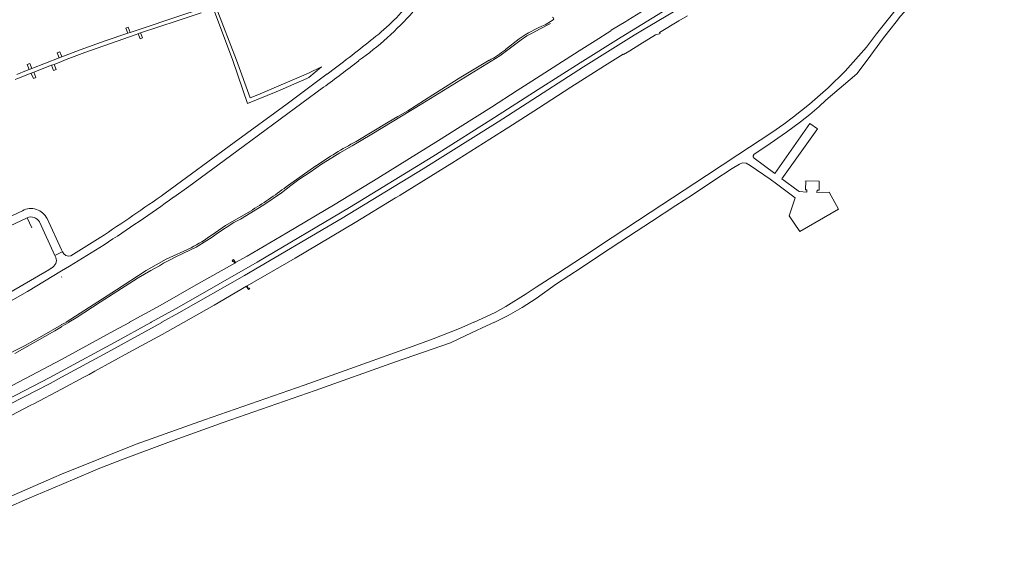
# Model space of a CAD drawing. Extents: x 145000 to 155000, y 457500 to 470000.
# Tile 106 of 196: x 150956 to 152000, y 458764 to 459321. Entities that reach past the tile are written whole.
import ezdxf

# ---------------------------------------------------------------- set-up
doc = ezdxf.new("R2010")
doc.units = 0
doc.header["$LTSCALE"] = 0.2
doc.header["$MEASUREMENT"] = 0
doc.layers.add('kant verharding', color=252, linetype='Continuous', lineweight=0)

msp = doc.modelspace()

# ---------------------------------------------------------------- linework, layer by layer
at = {"layer": 'kant verharding', "lineweight": 0}
for p, q in [((151604.5, 459309), (151637.6, 459329.1)), ((151649, 459329.1), (151616.4, 459309.7)), ((151654.9, 459319.3), (151664.1, 459324.8)), ((151521.6, 459320.6), (151513, 459315.1)), ((151521.6, 459320.6), (151513, 459315.1)), ((151598.5, 459318.9), (151583, 459309.5)), ((151600.7, 459320.2), (151598.5, 459318.9)), ((151634.4, 459307.1), (151654.9, 459319.3)), ((151070.2, 459306.3), (151072.9, 459307.2)), ((151081, 459305.7), (151083.8, 459306.6)), ((151607.4, 459304.1), (151553.7, 459270.8)), ((151593.6, 459302.3), (151604.5, 459309)), ((151616.4, 459309.7), (151607.4, 459304.1)), ((151613.3, 459294.3), (151630.1, 459304.6)), ((151485.5, 459300.3), (151470.8, 459288.9)), ((151485.5, 459300.3), (151470.8, 459288.9)), ((151602.7, 459287.8), (151613.3, 459294.3)), ((150968.4, 459268.8), (150997.6, 459280.3)), ((150989.4, 459272.3), (150992.1, 459273.3)), ((150992.1, 459273.3), (151000, 459276.4)), ((150997.6, 459280.3), (151000, 459281.2)), ((151000.3, 459281.4), (151000, 459282.3)), ((151000, 459281.2), (151000.3, 459281.4)), ((151843.5, 459263.2), (151855.5, 459279)), ((150965.7, 459267.8), (150968.4, 459268.8)), ((150968, 459263.9), (150970.6, 459264.9)), ((150970.6, 459264.9), (150989.4, 459272.3)), ((151810.7, 459235.3), (151843.5, 459263.2)), ((151793.9, 459210.7), (151756.5, 459157.8)), ((151793.9, 459210.7), (151802, 459204.9)), ((151753.5, 459201), (151753.6, 459201.2)), ((151801.3, 459203.8), (151802, 459204.9)), ((151269.6, 459165.6), (151240.8, 459145.4)), ((151788.1, 459149.4), (151788.2, 459149.5)), ((151311.5, 459105.7), (151354.3, 459131.7)), ((150958.5, 459118.2), (150866.2, 459075)), ((150963.6, 459110.8), (150870.3, 459067.2)), ((150968.6, 459100), (150963.6, 459110.8)), ((150976.6, 459106.3), (150993.1, 459070.9)), ((151000, 459076.9), (150984.7, 459109.8)), ((151010, 459070.5), (151041.1, 459089.9)), ((150993.1, 459070.9), (151000, 459074.4)), ((151001.1, 459074.6), (151000, 459076.9)), ((151000, 459074.4), (151001.1, 459074.6)), ((150993.1, 459070.9), (150994.1, 459068.7)), ((151183.8, 459062.8), (151184.4, 459063.2)), ((151183.8, 459062.8), (151184.4, 459063.2)), ((151000.3, 459048), (151000, 459047.8)), ((151492.8, 459030.1), (151503.6, 459037.2)), ((151106.7, 458987.1), (151129.4, 458999.9)), ((151071.5, 458967.9), (151106.7, 458987.1)), ((151035.4, 458948), (151071.5, 458967.9)), ((151029.2, 458944.7), (151035.4, 458948)), ((150970.7, 458913.6), (150999.9, 458929.1))]:
    msp.add_line(p, q, dxfattribs=at)
at = {"layer": 'kant verharding', "lineweight": 0, "flags": 128}
for points in [[(151072.9, 459307.2), (151132.8, 459327.1), (151145.2, 459331.2), (151168.9, 459339), (151183.4, 459344.2), (151209.8, 459355.5), (151233.1, 459366.6), (151338.2, 459417.3), (151362.1, 459428.8), (151389, 459441.9)], [(151766.3, 459210), (151776.5, 459217.6), (151793.4, 459231.3), (151813.1, 459248.6), (151831.1, 459266.1), (151853.7, 459291.5), (151864.5, 459305.5), (151887, 459333.9), (151899.7, 459348), (151913.5, 459362.3), (151927.6, 459375.4), (151939, 459385.4), (151952, 459396.2), (151964.9, 459406.1), (151975, 459413.1), (151989.6, 459422.8), (151999.9, 459428.9), (152000, 459428.9)], [(151886.6, 459320.3), (151889.6, 459324.1), (151897.7, 459333), (151927.4, 459362.8)], [(151083.8, 459306.6), (151122.6, 459319.5), (151148.3, 459327.9)], [(151161.1, 459332.2), (151181.8, 459277.5), (151197.4, 459231.7), (151227.8, 459244.3), (151235.2, 459247.3), (151260.1, 459258.4), (151262.3, 459259.4), (151275.9, 459270.7), (151262.1, 459263.9), (151208.3, 459241), (151200.2, 459238), (151185.8, 459277.7), (151164.1, 459333.4)], [(151619, 459331.4), (151618.4, 459332.2), (151616.8, 459331.2), (151614.5, 459328.6), (151600.7, 459320.2)], [(151382.3, 459231.6), (151446.5, 459271.1), (151465, 459282.3), (151487.5, 459299.3), (151493.6, 459303.4), (151499.4, 459306.5), (151507.6, 459310.8), (151518.7, 459316.6)], [(151382.3, 459231.6), (151446.5, 459271.1), (151465, 459282.3), (151487.5, 459299.3), (151493.6, 459303.4), (151499.4, 459306.5), (151507.6, 459310.8), (151518.7, 459316.6)], [(151855.5, 459279), (151870.9, 459299.9), (151877.3, 459308.2), (151886.6, 459320.3)], [(151000, 459276.4), (151005, 459278.3), (151024.7, 459285.8), (151079.1, 459305), (151081, 459305.7)], [(151000.3, 459281.4), (151019.9, 459288.8), (151046.5, 459298.3), (151070.2, 459306.3)], [(151072.9, 459307.2), (151070.8, 459312.6), (151068.1, 459311.5), (151070.2, 459306.3)], [(151081, 459305.7), (151081.2, 459305.5), (151083.3, 459300.3), (151086, 459301.4), (151083.8, 459306.6)], [(151583, 459309.5), (151582.7, 459308.7), (151565.9, 459298.3), (151549.2, 459287.7), (151526.4, 459273.3), (151498.9, 459255.5), (151483.2, 459245.5), (151456.1, 459228), (151422.8, 459207)], [(151630.1, 459304.6), (151634.2, 459305.5), (151635, 459306), (151634.4, 459307.1)], [(151396.8, 459177.5), (151459.4, 459217.1), (151505.7, 459246.8), (151550.2, 459275.1), (151593.6, 459302.3)], [(151000, 459282.3), (150998.2, 459286.7), (150995.5, 459285.6), (150997.6, 459280.3)], [(151359.1, 459134.6), (151414.2, 459168.7), (151467.7, 459202.4), (151478.5, 459209.2), (151505.9, 459227), (151540.1, 459249.1), (151575.8, 459271.7), (151595.8, 459284.1), (151596.1, 459283.6), (151602.7, 459287.8)], [(150968.4, 459268.8), (150968.5, 459269), (150966.4, 459274.2), (150963.7, 459273.1), (150965.8, 459267.9), (150965.7, 459267.8)], [(150989.4, 459272.3), (150991.6, 459266.8), (150994.3, 459267.9), (150992.1, 459273.3)], [(151453.5, 459277.6), (151423.7, 459259.9), (151393.8, 459241.1), (151367.4, 459224), (151356.7, 459218), (151346.5, 459212), (151312.6, 459191.6)], [(151453.5, 459277.6), (151423.7, 459259.9), (151393.8, 459241.1), (151367.4, 459224), (151356.7, 459218), (151346.5, 459212), (151312.6, 459191.6)], [(150950.9, 459257.1), (150952.8, 459257.9), (150968, 459263.9)], [(150952.6, 459262.4), (150963, 459266.7), (150965.7, 459267.8)], [(150968, 459263.9), (150968, 459263.7), (150970.2, 459258.2), (150972.9, 459259.3), (150970.6, 459264.9)], [(151281.9, 459263.1), (151239.3, 459231.6), (151183.2, 459190.4), (151109.8, 459136.8)], [(151553.7, 459270.8), (151488.9, 459229.1), (151463, 459212.3), (151383.7, 459162.6)], [(151277.9, 459249), (151185.9, 459181.4), (151135, 459144), (151119, 459132.5)], [(151007.8, 459000), (151015.6, 459004.7), (151041, 459021.3), (151081.5, 459047.2), (151094.6, 459054.7), (151104.1, 459059.7), (151108.3, 459062.6), (151113.9, 459065.6), (151121.4, 459069.5), (151129.5, 459073.1), (151142.9, 459079.6), (151159.8, 459090.3), (151165.4, 459094.4), (151182.7, 459105.8), (151189.8, 459109.3), (151214.7, 459124.6), (151233.2, 459137.2), (151243.3, 459145.1), (151251.7, 459151.2), (151263.8, 459159.1), (151275.7, 459167.5), (151286.6, 459174.3), (151295.1, 459179.6), (151308.3, 459187), (151329.3, 459199.4), (151382.3, 459231.6)], [(151007.8, 459000), (151015.6, 459004.7), (151041, 459021.3), (151081.5, 459047.2), (151094.6, 459054.7), (151104.1, 459059.7), (151108.3, 459062.6), (151113.9, 459065.6), (151121.4, 459069.5), (151129.5, 459073.1), (151142.9, 459079.6), (151159.8, 459090.3), (151165.4, 459094.4), (151182.7, 459105.8), (151189.8, 459109.3), (151214.7, 459124.6), (151233.2, 459137.2), (151243.3, 459145.1), (151251.7, 459151.2), (151263.8, 459159.1), (151275.7, 459167.5), (151286.6, 459174.3), (151295.1, 459179.6), (151308.3, 459187), (151329.3, 459199.4), (151382.3, 459231.6)], [(151756.5, 459157.8), (151734.6, 459174), (151733.7, 459175.4), (151733.6, 459176.4), (151734.6, 459178.2), (151746.9, 459186.2), (151769, 459201.3), (151784, 459212.4), (151793.6, 459220.3), (151803.5, 459228.8), (151810.7, 459235.3)], [(151503.6, 459037.2), (151526, 459051.8), (151552.5, 459069.1), (151584.2, 459089.9), (151624.5, 459116.3), (151684.3, 459155.6), (151717.3, 459177.3), (151753.5, 459201), (151766.3, 459210)], [(151422.8, 459207), (151399.9, 459192.6), (151335.5, 459152.7), (151290.3, 459125.3)], [(151422.8, 459207), (151399.9, 459192.6), (151335.5, 459152.7), (151290.3, 459125.3)], [(151781.3, 459139.2), (151764.1, 459152.1), (151801.3, 459203.8)], [(151095, 459000), (151124.7, 459016.5), (151207.7, 459063.6), (151305.6, 459121.5), (151394, 459175.8), (151396.8, 459177.5)], [(151095, 459000), (151124.7, 459016.5), (151207.7, 459063.6), (151305.6, 459121.5), (151394, 459175.8), (151396.8, 459177.5)], [(151459.3, 459000), (151459.5, 459000.1), (151473.6, 459007.1), (151488.6, 459015.5), (151503.5, 459025.2), (151525.1, 459040.6), (151551.2, 459057.8), (151572.9, 459072), (151601.4, 459090.8), (151625.8, 459106.7), (151651.6, 459123.6), (151669.2, 459135.2), (151692, 459150.2), (151711.2, 459162.8), (151719, 459167.7), (151722.4, 459168.9), (151726.2, 459168.7), (151730.6, 459166.2), (151751.6, 459151.5), (151758.3, 459146.6), (151776.9, 459132.9), (151778.3, 459131.9), (151771.8, 459112.7), (151783.1, 459096.3), (151824, 459119.8), (151814.2, 459137.7), (151801.3, 459137.4), (151801.5, 459139.9), (151803.7, 459139.9), (151803.5, 459149.6), (151789.6, 459150), (151789.3, 459140.4), (151790.4, 459140.4), (151790.4, 459137.9), (151782.4, 459138.4), (151781.3, 459139.2)], [(151383.7, 459162.6), (151297.7, 459110.3), (151194.2, 459049.5), (151124.5, 459009.9), (151106.6, 459000)], [(151383.7, 459162.6), (151297.7, 459110.3), (151194.2, 459049.5), (151124.5, 459009.9), (151106.6, 459000)], [(151354.3, 459131.7), (151358.9, 459134.5), (151359.1, 459134.6)], [(151354.3, 459131.7), (151358.9, 459134.5), (151359.1, 459134.6)], [(151202.8, 459119.3), (151173.9, 459102.4), (151159.8, 459092.8)], [(151290.3, 459125.3), (151239, 459094.9), (151196.8, 459070.2), (151184.4, 459063.2)], [(151290.3, 459125.3), (151239, 459094.9), (151196.8, 459070.2), (151184.4, 459063.2)], [(151196.9, 459038.5), (151248, 459068), (151311.5, 459105.7)], [(151045.3, 459082.2), (151008.5, 459059.5), (151000, 459054.4)], [(151137.4, 459079), (151111.2, 459067), (151089.7, 459054.8), (151058.3, 459034.5), (151005.1, 459000)], [(151184.4, 459063.2), (151182.6, 459066.4), (151181.1, 459065.6), (151181.7, 459064.5), (151182.4, 459064.9), (151183.8, 459062.8)], [(151184.4, 459063.2), (151182.6, 459066.4), (151181.1, 459065.6), (151181.7, 459064.5), (151182.4, 459064.9), (151183.8, 459062.8)], [(150895.2, 459004.1), (150929.8, 459022.8), (150986.5, 459055.7), (150989.2, 459057.5)], [(151000, 459054.4), (150963.9, 459032.5), (150914.6, 459004.7), (150905.9, 459000)], [(151072.2, 459000), (151104.6, 459017.9), (151142.9, 459039.5), (151183.8, 459062.8)], [(151072.2, 459000), (151104.6, 459017.9), (151142.9, 459039.5), (151183.8, 459062.8)], [(151129.4, 458999.9), (151161.8, 459018.2), (151196.3, 459038.1), (151196.9, 459038.5)], [(151196.3, 459038.1), (151196.4, 459038), (151198.3, 459034.7), (151199.7, 459035.4), (151199.2, 459036.1), (151198.5, 459035.7), (151197, 459038.3), (151196.9, 459038.5)], [(151437.5, 459000), (151437.6, 459000.1), (151460.1, 459010.5), (151471.3, 459016.7), (151492.8, 459030.1)], [(151000, 458997.4), (150979, 458985.2), (150961.6, 458975.2), (150934.8, 458961.9), (150921.4, 458955.2), (150867.6, 458929)], [(151000, 458995.3), (150992.8, 458991), (150950.7, 458967)], [(151095, 459000), (151094.9, 458999.9), (151056.3, 458978.5), (151000.1, 458948.2), (151000, 458948.1)], [(151106.6, 459000), (151106.5, 458999.9), (151045.3, 458966.1), (151000.1, 458941.8), (151000, 458941.7)], [(151000, 458838.9), (151079.1, 458870.9), (151151.7, 458896.7), (151257.4, 458933.3), (151373, 458974.6), (151394.4, 458982.4), (151422.3, 458993.4), (151437.5, 459000)], [(151000, 458960.6), (151000.1, 458960.7), (151055.6, 458990.8), (151072.1, 458999.9), (151072.2, 459000)], [(151095, 459000), (151094.9, 458999.9), (151056.3, 458978.5), (151000.1, 458948.2), (151000, 458948.1)], [(151106.6, 459000), (151106.5, 458999.9), (151045.3, 458966.1), (151000.1, 458941.8), (151000, 458941.7)], [(151007.8, 459000), (151007.7, 458999.9), (151000.1, 458995.4), (151000, 458995.3)], [(151000, 458997.4), (151000.1, 458997.5), (151004.9, 458999.9), (151005.1, 459000)], [(151459.3, 459000), (151450.8, 458996.1), (151435.6, 458989), (151412.7, 458978.3)], [(151412.7, 458978.3), (151354.4, 458957.9), (151269.1, 458927.8), (151171.4, 458893.6), (151115.5, 458873.8), (151063.8, 458854.1), (151038.9, 458844.5), (151033.1, 458842.3), (151000, 458828.2)], [(150886.9, 458902.4), (150948.3, 458933.2), (151000, 458960.6)], [(151000, 458948.1), (150987.8, 458941.6), (150924, 458908.5), (150903.3, 458898.1), (150889.1, 458891.3)], [(151000, 458941.7), (150987.9, 458935.2), (150931.1, 458906.1), (150928.1, 458905.7), (150926.3, 458904.9), (150926.6, 458903.8), (150911.2, 458896.2), (150898.5, 458889.8), (150895.9, 458889.4), (150894.4, 458888.6), (150894.7, 458887.8), (150890.9, 458886.1)], [(150999.9, 458929.1), (151023.8, 458941.8), (151029.2, 458944.7)], [(150897, 458876.3), (150925.4, 458890.3), (150967.6, 458912), (150970.7, 458913.6)], [(150916.8, 458827.3), (150922.1, 458817.9), (150922.1, 458817.8), (150923.3, 458816.6), (150924.7, 458815.7), (150926.4, 458814.8), (150929.2, 458813.6), (150934.2, 458812.6), (150939.2, 458813.2), (150944.1, 458814.8), (150983.9, 458831.9), (150999.9, 458838.9), (151000, 458838.9)], [(151000, 458828.2), (150999.9, 458828.2), (150966.4, 458814.1), (150914.5, 458791.4), (150900.7, 458785.6), (150895.2, 458783.3), (150887.4, 458780.3), (150877.8, 458776.7), (150859.1, 458770.4), (150851.1, 458768.2), (150834.7, 458763.6)]]:
    msp.add_lwpolyline(points, dxfattribs=at)
at = {"layer": 'kant verharding', "lineweight": 0}
for centre, radius, start, end in [((151197.5, 459474), 218.5, 306.5947, 321.9818), ((151122.6, 459549.4), 333.4, 305.2886, 318.6649), ((151554.7, 459204.4), 118.3, 110.6447, 125.8114), ((151554.7, 459204.4), 118.3, 110.6447, 125.8114), ((151520.4, 459321.8), 1.69, 314.1023, 83.8363), ((151520.4, 459321.8), 1.69, 314.1023, 83.8363), ((150328.1, 460543.7), 1596.8, 306.6767, 308.7582), ((151402.4, 459374.7), 109.8, 297.7493, 308.5617), ((151402.4, 459374.7), 109.8, 297.7493, 308.5617), ((150626.6, 460148.8), 1110.8, 305.8976, 308.3123), ((151522.8, 458796), 448, 117.9945, 124.4152), ((151522.8, 458796), 448, 117.9945, 124.4152), ((149766.2, 461033.2), 2324.2, 303.2672, 305.3177), ((150981.1, 459482.6), 425.6, 301.3881, 307.5964), ((149917.9, 460809.6), 2062.8, 303.1301, 305.6093), ((150967.6, 459101.5), 19, 25.9683, 118.5145), ((150967.5, 459101.2), 10.4, 29.271, 112.3232), ((151067.4, 459218.2), 155.8, 296.6982, 306.3641), ((151008, 459077.9), 7.73, 205.5899, 284.9854), ((150985.6, 459065.7), 9, 293.9601, 19.4506)]:
    msp.add_arc(centre, radius, start, end, dxfattribs=at)

doc.saveas('drawing.dxf')
